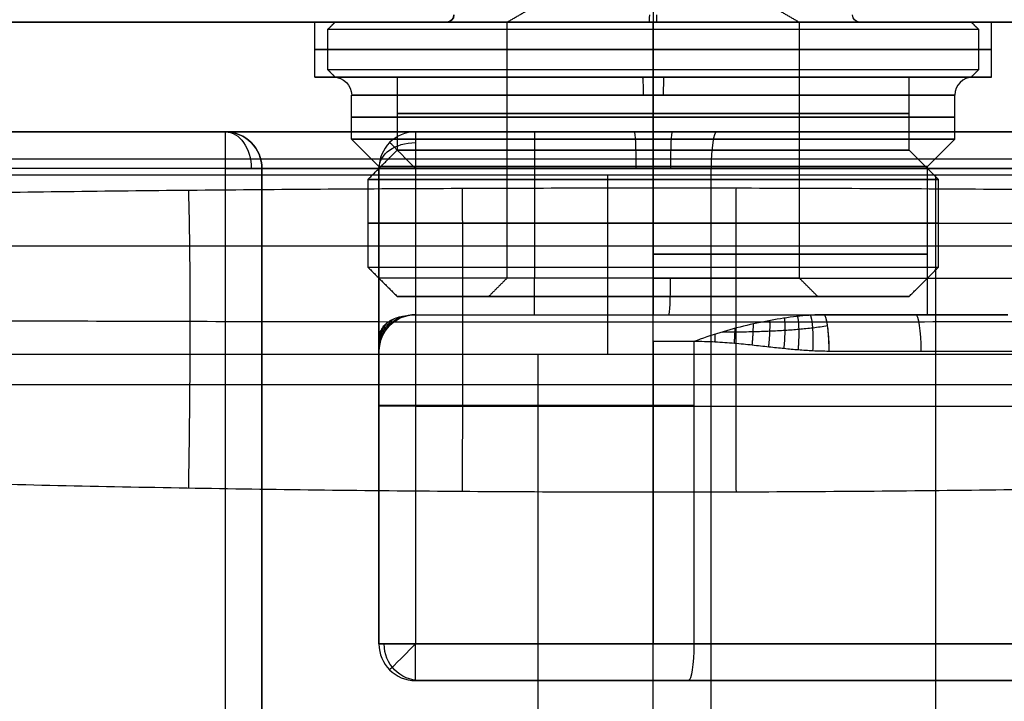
# Model space of a CAD drawing. Header units: centimetres. Extents: x -32 to 15, y -4 to 160.
# Tile 37 of 64: x -1.73 to 0.96, y 0.14 to 2.01. Entities that reach past the tile are written whole.
import ezdxf

# ---------------------------------------------------------------- set-up
doc = ezdxf.new("R2010")
doc.units = ezdxf.units.CM
doc.layers.add('Default', color=7, linetype='Continuous', true_color=0x000000)

# ---------------------------------------------------------------- blocks, each defined once
blk = doc.blocks.new('4255CRO')
at = {"layer": 'Default'}
for p, q in [((-100, 20, -0.375), (-9.242, 20, -0.375)), ((-9.25, 18.5), (-9.25, 20)), ((0, 20, 20), (0, 20, 9.25)), ((0, 20, -9.25), (0, 20, -20.75)), ((0, 15.469, -27.547), (0, 20, -20.75)), ((0, -20, 20), (0, 20, 20)), ((9.242, 20, -0.375), (100, 20, -0.375)), ((9.25, 18.5), (9.25, 20)), ((-9.25, 18.5), (-8.75, 18.5)), ((0, 18.5, -9.25), (0, 18.5, -8.75)), ((0, 18.5, 8.75), (0, 18.5, 9.25)), ((8.75, 18.5), (9.25, 18.5)), ((-8.25, 16.8), (-8.25, 18)), ((8.25, 16.8), (8.25, 18)), ((-33.5, 17, 0.15), (-11.7, 17, 0.15)), ((-7.5, 16.05), (-8.25, 16.8)), ((7.5, 16.05), (8.25, 16.8)), ((87.868, 16.25, -26.375), (-87.868, 16.25, -26.375)), ((-10.7, -16, 8), (-10.7, 16, 8)), ((-7.5, 16.05), (-7.5, 11.268)), ((-3.25, 16, 10.7), (-3.25, 13, 10.7)), ((0, -16, -10.7), (0, 16, -10.7)), ((7.5, 12), (7.5, 16.05)), ((-1.239, 10.924, -28.055), (-1.239, 15.827, -20.7)), ((7.734, -13.958, -20.7), (7.734, 15.827, -20.7)), ((-6.5, 14.5, 10.7), (0, 14.5, 10.7)), ((90.5, 13.878, -23.623), (-73.028, 13.878, -23.623)), ((1.6, 12, 7.327), (1.6, 12, 9.567)), ((7.252, 12, 1.913), (9.51, 12, 1.913)), ((0, 11.268, -7.5), (0, 3, -7.5)), ((-7.5, 3, 8), (-7.5, 11, 8)), ((-67.289, 10.092, -28.5), (61, 10.092, -28.5)), ((-3.145, -10.092, -28.5), (-3.145, 10.091, -28.5)), ((-7.5, 9.5, 16), (-7.5, 9.5)), ((-6.5, 9.5, 17), (63, 9.5, 17)), ((1.111, 9.5, -7.417), (63.148, 9.5, 1.872)), ((0, -7.148, -32), (0, 7.148, -32)), ((63.148, 3, 1.872), (1.111, 3, -7.417)), ((-6.5, 2, 4.565), (63, 2, 4.565))]:
    blk.add_line(p, q, dxfattribs=at)
at = {"layer": 'Default', "extrusion": (0, 1, 0)}
for centre, radius, start, end in [((0, 0, 20), 9.25, 270, 90), ((0, 0, 20), 9.25, 90, 270), ((0, 0, 19.25), 9.25, 270, 90), ((0, 0, 19.25), 9.25, 90, 270), ((0, 0, 18.5), 9.25, 270, 90), ((0, 0, 18.5), 9.25, 90, 270), ((0, 0, 17.4), 8.25, 270, 90), ((0, 0, 17.4), 8.25, 90, 270), ((0, 0, 17), 11.7, 261.4836, 0), ((0, 0, 16.8), 8.25, 270, 90), ((0, 0, 16.8), 8.25, 90, 270), ((11.7, 16, 16), 1, 90, 180), ((0, 0, 16.05), 7.5, 270, 90), ((6.5, 11.7, 16), 1, 270, 0), ((6.5, 16, 16), 1, 0, 90), ((0, 0, 16.05), 7.5, 90, 270), ((0, 0, 14.5), 10.7, 90, 180), ((0, 0, 13.659), 7.5, 90, 270), ((6.5, 11.7, 13), 1, 270, 0), ((0, 0, 13), 10.7, 90, 180), ((0, 0, 12), 7.5, 29.9264, 90), ((0, 0, 12), 9.7, 90, 180), ((0, 0, 12), 7.5, 90, 231.5571), ((0, 0, 12), 9.7, 90, 180), ((0, 0, 11.268), 7.5, 261.4836, 270), ((6.5, 16, 3), 1, 0, 90), ((0, 0, 3), 7.5, 261.4836, 0), ((0, 0, 2), 6.5, 261.4836, 0), ((0, 0, 2), 6.5, 261.4836, 0)]:
    blk.add_arc(centre, radius, start, end, dxfattribs=at)
at = {"layer": 'Default', "extrusion": (0, -1, 0)}
for centre, radius, start, end in [((0, 0, -18.5), 8.75, 90, 270), ((0, 0, -18.5), 8.75, 270, 90), ((0, 0, -18), 8.25, 90, 270), ((0, 0, -18), 8.25, 270, 90), ((0, 0, -17), 11.7, 180, 278.5164), ((0, 0, -17), 11.7, 360, 90), ((0, 0, -16), 10.7, 180, 278.5164), ((0, 0, -16), 10.7, 360, 90), ((-6.5, 11.7, -14.5), 1, 180, 270), ((0, 0, -9.525), 7.5, 180, 278.5164), ((-6.5, 16, -9.5), 1, 90, 180)]:
    blk.add_arc(centre, radius, start, end, dxfattribs=at)
at = {"layer": 'Default', "extrusion": (0.033283, 0, -0.999446)}
blk.add_arc((18, -8.75), 0.5, 0, 90, dxfattribs=at)
at = {"layer": 'Default', "extrusion": (-0.999446, 0, -0.033283)}
blk.add_arc((-18, 8.75), 0.5, 180, 270, dxfattribs=at)
at = {"layer": 'Default', "extrusion": (1, -1.1328e-08, -1.1328e-08)}
blk.add_arc((18, -8.75, 0), 0.5, 0, 90, dxfattribs=at)
at = {"layer": 'Default', "extrusion": (1, 1.1328e-08, -1.1328e-08)}
blk.add_arc((18, 8.75, 0), 0.5, 270, 0, dxfattribs=at)
at = {"layer": 'Default', "extrusion": (0.999446, 0, 0.033283)}
blk.add_arc((18, -8.75), 0.5, 0, 90, dxfattribs=at)
at = {"layer": 'Default', "extrusion": (-0.033283, 0, 0.999446)}
blk.add_arc((-18, 8.75), 0.5, 180, 270, dxfattribs=at)
at = {"layer": 'Default', "extrusion": (-1, 0, 0)}
for centre, radius, start, end in [((-16, 16, 11.7), 1, 90, 180), ((-16, 11.7, 6.5), 1, 180, 270), ((-16, 11.7, 3.25), 1, 180, 270), ((-16, 11.7), 1, 180, 270), ((-13, 9.7, 7.5), 2, 0, 90), ((-13, 9.7, 3.25), 1, 0, 90), ((-13, 9.7), 1, 0, 90), ((-3, 16, 6.5), 1, 0, 90)]:
    blk.add_arc(centre, radius, start, end, dxfattribs=at)
at = {"layer": 'Default'}
for centre, start, end in [((-11.7, 16), 0, 90), ((-11.7, 16, 16), 0, 90), ((-6.5, 16, 16), 90, 180), ((-6.5, 16, 11.7), 90, 180), ((-6.5, 16, 13.85), 90, 180), ((-6.5, 3, 16), 180, 270), ((-6.5, 3, 0), 180, 270), ((-6.5, 3, 8), 180, 270)]:
    blk.add_arc(centre, 1, start, end, dxfattribs=at)
at = {"layer": 'Default', "extrusion": (0.707107, 0, -0.707107)}
blk.add_arc((16, 3.041, -19.587), 1, 0, 90, dxfattribs=at)
at = {"layer": 'Default', "extrusion": (0, 0, -1)}
for centre, start, end in [((11.7, 16, -8), 90, 180), ((6.5, 11, -9.7), 0, 90), ((6.5, 11, -6.721), 0, 90)]:
    blk.add_arc(centre, 1, start, end, dxfattribs=at)
at = {"layer": 'Default', "extrusion": (1, 0, 0)}
for centre, start, end in [((16, 16, -6.5), 0, 90), ((13, 9.7, -6.5), 90, 180), ((10.092, -27.5, -3.145), 269.9858, 326.3099)]:
    blk.add_arc(centre, 1, start, end, dxfattribs=at)
at = {"layer": 'Default', "extrusion": (0.999022, 0, -0.044217)}
blk.add_arc((16, -11.7), 1, 360, 90, dxfattribs=at)
at = {"layer": 'Default', "extrusion": (-0.999022, 0, 0.044217)}
for centre, start, end in [((-16, 11.7), 180, 270), ((-13, 9.7), 360, 90)]:
    blk.add_arc(centre, 1, start, end, dxfattribs=at)
at = {"layer": 'Default', "extrusion": (0.988973, -8.55339e-13, 0.148093)}
blk.add_arc((16, -11.7), 1, 0, 90, dxfattribs=at)
at = {"layer": 'Default', "extrusion": (0, -0.707107, -0.707107)}
blk.add_arc((-6.5, -3.041, -19.587), 1, 180, 270, dxfattribs=at)
at = {"layer": 'Default', "extrusion": (-0.707107, -0.707107, 0)}
blk.add_arc((-15.91, 16, -6.718), 1, 90, 180, dxfattribs=at)
at = {"layer": 'Default', "extrusion": (-6.04007e-07, 1.13754e-06, 1)}
blk.add_arc((-6.5, 11, 3.742), 1, 90, 180, dxfattribs=at)
at = {"layer": 'Default', "extrusion": (0.988973, -2.81883e-13, 0.148093)}
blk.add_arc((11, -6.5, 3.742), 1, 270, 0, dxfattribs=at)
at = {"layer": 'Default', "extrusion": (0.988973, 0, 0.148093)}
blk.add_arc((11, -6.5, 6.288), 1, 270, 0, dxfattribs=at)
at = {"layer": 'Default', "extrusion": (0.193966, 0, -0.981008)}
blk.add_arc((3, -6.5), 1, 180, 270, dxfattribs=at)
at = {"layer": 'Default', "extrusion": (0.707107, -0.707107, 0)}
blk.add_arc((-2.475, 16, -6.718), 1, 90, 180, dxfattribs=at)
at = {"layer": 'Default', "extrusion": (-0.988973, -1.8327e-13, -0.148093)}
blk.add_arc((-3, -6.5), 1, 270, 0, dxfattribs=at)
at = {"layer": 'Default'}
for points, degree in [([(100, 20, 20), (0, 20, 20), (-100, 20, 20)], 2), ([(-98.573, 20, -20.75), (0, 20, -20.75), (98.573, 20, -20.75)], 2), ([(0, 20, -9.25), (0, 19.25, -9.25), (0, 18.5, -9.25)], 2), ([(0, 18.5, 9.25), (0, 19.25, 9.25), (0, 20, 9.25)], 2), ([(0, 18, 8.25), (0, 17.4, 8.25), (0, 16.8, 8.25)], 2), ([(0, 16.8, -8.25), (0, 17.4, -8.25), (0, 18, -8.25)], 2), ([(-11.7, 17, 16), (-22.6, 17, 16), (-33.5, 17, 16)], 2), ([(-33.5, 17, -15.7), (14.015, 17, -15.7), (61.53, 17, -15.7)], 2), ([(-11.7, 17, 16), (-11.7, 17, 8), (-11.7, 17)], 2), ([(0, 17, 11.7), (-3.25, 17, 11.7), (-6.5, 17, 11.7)], 2), ([(-6.5, 17, 11.7), (-6.5, 17, 13.85), (-6.5, 17, 16)], 2), ([(-6.5, 17, 16), (28.25, 17, 16), (63, 17, 16)], 2), ([(1.733, 17, -11.571), (32.366, 17, -6.984), (63, 17, -2.397)], 2), ([(0, 16.8, -8.25), (0, 16.425, -7.875), (0, 16.05, -7.5)], 2), ([(0, 16.05, 7.5), (0, 16.425, 7.875), (0, 16.8, 8.25)], 2), ([(-11.7, 16, 17), (-22.6, 16, 17), (-33.5, 16, 17)], 2), ([(61.53, 16, -16.7), (14.015, 16, -16.7), (-33.5, 16, -16.7)], 2), ([(-11.7, -16, 17), (-11.7, 0, 17), (-11.7, 16, 17)], 2), ([(-10.7, -16, 16), (-10.7, 0, 16), (-10.7, 16, 16)], 2), ([(-10.7, 16, 16), (-10.7, 16, 8), (-10.7, 16)], 2), ([(-10.7, 16), (-10.7, 0), (-10.7, -16)], 2), ([(-7.5, 16, 16), (-7.5, 9.5, 16), (-7.5, 3, 16)], 2), ([(-7.5, 16, 11.7), (-7.5, 16, 13.85), (-7.5, 16, 16)], 2), ([(-7.5, 13, 11.7), (-7.5, 14.5, 11.7), (-7.5, 16, 11.7)], 2), ([(63, 16, 17), (28.25, 16, 17), (-6.5, 16, 17)], 2), ([(-6.5, 16, 17), (-6.5, 9.5, 17), (-6.5, 3, 17)], 2), ([(-6.5, 16, 10.7), (-6.5, 14.5, 10.7), (-6.5, 13, 10.7)], 2), ([(-6.5, 16, 10.7), (-3.25, 16, 10.7), (0, 16, 10.7)], 2), ([(0, 11.268, -7.5), (0, 13.659, -7.5), (0, 16.05, -7.5)], 2), ([(0, 16.05, 7.5), (0, 14.025, 7.5), (0, 12, 7.5)], 2), ([(0, 16, 10.7), (0, 14.5, 10.7), (0, 13, 10.7)], 2), ([(1.585, 16, -10.582), (32.218, 16, -5.995), (62.852, 16, -1.408)], 2), ([(1.585, -16, -10.582), (1.585, 0, -10.582), (1.585, 16, -10.582)], 2), ([(-40.5, 15.827, -20.7), (7.734, 15.827, -20.7), (55.968, 15.827, -20.7)], 2), ([(-71.597, 13.547, -30.429), (-69.299, 13.671, -30.244), (-64.727, 13.904, -29.894), (-57.972, 14.215, -29.428), (-51.216, 14.491, -29.013), (-44.432, 14.735, -28.648), (-37.632, 14.944, -28.334), (-30.835, 15.118, -28.073), (-24.058, 15.257, -27.864), (-17.307, 15.362, -27.707), (-10.573, 15.432, -27.601), (-3.843, 15.469, -27.547), (2.9, 15.471, -27.543), (9.662, 15.439, -27.591), (16.433, 15.373, -27.69), (23.193, 15.273, -27.841), (29.918, 15.139, -28.042), (36.596, 14.972, -28.292), (43.262, 14.773, -28.591), (50.006, 14.537, -28.944), (56.913, 14.261, -29.359), (64.054, 13.938, -29.844), (69.048, 13.684, -30.224), (71.597, 13.547, -30.429)], 3), ([(0, 13, 10.7), (-3.25, 13, 10.7), (-6.5, 13, 10.7)], 2), ([(-7.5, 11.268), (-7.5, 11.325, 0.156), (-7.49, 11.433, 0.471), (-7.445, 11.576, 0.946), (-7.369, 11.698, 1.424), (-7.261, 11.8, 1.9), (-7.121, 11.882, 2.372), (-6.948, 11.945, 2.838), (-6.744, 11.988, 3.295), (-6.585, 12, 3.594), (-6.5, 12, 3.742)], 3), ([(-6.5, 12, 9.7), (-3.25, 12, 9.7), (0, 12, 9.7)], 2), ([(-6.5, 12, 3.742), (-6.5, 12, 6.721), (-6.5, 12, 9.7)], 2), ([(4.663, 12, -5.874), (4.454, 12, -6.04), (4.017, 11.971, -6.351), (3.301, 11.87, -6.751), (2.562, 11.718, -7.064), (1.817, 11.515, -7.289), (1.343, 11.354, -7.383), (1.111, 11.268, -7.417)], 3), ([(9.7, 12, -5.12), (7.182, 12, -5.497), (4.663, 12, -5.874)], 2), ([(-7.5, 11.268), (-7.5, 11.268, 0.12), (-7.5, 11.264, 0.371), (-7.5, 11.244, 0.78), (-7.5, 11.208, 1.236), (-7.5, 11.155, 1.746), (-7.5, 11.09, 2.322), (-7.5, 11.025, 2.978), (-7.5, 11, 3.477), (-7.5, 11, 3.742)], 3), ([(-7.5, 3, 0), (-7.5, 7.134, 0), (-7.5, 11.268)], 2), ([(1.111, 11.268, -7.417), (1.111, 7.134, -7.417), (1.111, 3, -7.417)], 2), ([(4.811, 11, -6.863), (4.656, 11, -6.886), (4.36, 11.009, -6.931), (3.969, 11.036, -6.989), (3.585, 11.072, -7.047), (3.166, 11.117, -7.11), (2.713, 11.168, -7.177), (2.226, 11.218, -7.25), (1.698, 11.257, -7.329), (1.312, 11.268, -7.387), (1.111, 11.268, -7.417)], 3), ([(1.111, 11.268, -7.417), (1.111, 11.268, -7.417), (1.111, 11.268, -7.417), (1.111, 11.268, -7.417)], 3), ([(-67.289, 10.924, -28.055), (-3.145, 10.924, -28.055), (61, 10.924, -28.055)], 2), ([(-7.5, 11, 3.742), (-7.5, 11, 6.721), (-7.5, 11, 9.7)], 2), ([(9.848, 11, -6.109), (7.33, 11, -6.486), (4.811, 11, -6.863)], 2), ([(-67.289, 10.091, -28.5), (-3.145, 10.091, -28.5), (61, 10.092, -28.5)], 2), ([(64.048, 9.919, -32), (61.5, 9.699, -32), (56.488, 9.292, -32), (49.268, 8.777, -32), (42.206, 8.341, -32), (35.218, 7.975, -32), (28.204, 7.674, -32), (21.133, 7.439, -32), (14.033, 7.27, -32), (6.928, 7.169, -32), (-0.159, 7.137, -32), (-7.225, 7.172, -32), (-14.287, 7.275, -32), (-21.361, 7.445, -32), (-28.462, 7.684, -32), (-35.59, 7.993, -32), (-42.727, 8.37, -32), (-49.852, 8.816, -32), (-56.936, 9.327, -32), (-61.676, 9.714, -32), (-64.048, 9.92, -32)], 3), ([(-7.5, 3, 16), (-7.5, 3, 8), (-7.5, 3, 0)], 2), ([(-6.5, 3, 17), (28.25, 3, 17), (63, 3, 17)], 2), ([(1.111, 3, -7.417), (32.129, 3, -2.772), (63.148, 3, 1.872)], 2), ([(-6.5, 2), (-6.5, 2, 8), (-6.5, 2, 16)], 2), ([(-6.5, 2, 16), (28.25, 2, 16), (63, 2, 16)], 2), ([(63, 2, 2.861), (31.981, 2, -1.783), (0.963, 2, -6.428)], 2)]:
    blk.add_open_spline(points, degree=degree, dxfattribs=at)
for points, weights in [([(-12.703, 7.257, -32), (-12.645, 10.605, -32), (-12.645, 13.554, -30.42), (-12.703, 15.408, -27.638)], [1.06119987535, 0.978436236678, 0.979616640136, 1.06474108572]), ([(-5.219, 7.167, -32), (-5.195, 10.572, -32), (-5.195, 13.572, -30.392), (-5.219, 15.458, -27.562)], [1.06107970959, 0.9784373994, 0.979657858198, 1.06474108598]), ([(2.274, 7.152, -32), (2.264, 10.567, -32), (2.264, 13.575, -30.388), (2.274, 15.467, -27.55)], [1.06105974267, 0.978437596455, 0.979664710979, 1.06474108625]), ([(-7.5, 11.03, 2.994), (-7.5, 11.452, 3.024), (-7.261, 11.813, 3.051), (-6.847, 11.965, 3.062)], [1.17157285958, 0.996680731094, 0.955495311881, 1.04801660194]), ([(-7.5, 11.09, 2.336), (-7.5, 11.4, 2.368), (-7.363, 11.69, 2.399), (-7.099, 11.886, 2.419)], [1.17157285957, 1.03742547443, 0.981942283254, 1.00512328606]), ([(3.579, 11.074, -7.048), (3.613, 11.418, -7.043), (3.619, 11.722, -6.875), (3.594, 11.909, -6.583)], [1.0742051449, 0.981677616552, 0.975680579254, 1.05621403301]), ([(3.97, 11.038, -6.989), (4.003, 11.45, -6.984), (3.996, 11.795, -6.755), (3.952, 11.956, -6.374)], [1.09848659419, 0.972336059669, 0.967374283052, 1.08360126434]), ([(4.369, 11.011, -6.929), (4.392, 11.5, -6.926), (4.365, 11.882, -6.62), (4.299, 11.987, -6.146)], [1.12930171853, 0.960444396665, 0.956972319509, 1.11888548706]), ([(4.811, 11, -6.863), (4.811, 11.586, -6.863), (4.75, 12, -6.453), (4.663, 12, -5.874)], [1.17153197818, 0.942809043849, 0.942822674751, 1.17157287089]), ([(-7.5, 11.153, 1.757), (-7.5, 11.378, 1.781), (-7.426, 11.598, 1.805), (-7.275, 11.782, 1.825)], [1.17157285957, 1.07110047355, 1.01475526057, 1.00253722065]), ([(-7.5, 11.205, 1.245), (-7.5, 11.361, 1.259), (-7.464, 11.516, 1.274), (-7.389, 11.661, 1.287)], [1.17157285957, 1.10021895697, 1.05112110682, 1.02427930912]), ([(2.219, 11.216, -7.251), (2.231, 11.358, -7.25), (2.239, 11.498, -7.218), (2.241, 11.628, -7.157)], [1.02665903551, 1.00327955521, 0.99527760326, 1.00265317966]), ([(2.708, 11.168, -7.178), (2.729, 11.378, -7.175), (2.741, 11.579, -7.108), (2.74, 11.751, -6.981)], [1.03806948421, 0.996958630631, 0.989144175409, 1.01462611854]), ([(3.16, 11.118, -7.11), (3.19, 11.396, -7.106), (3.202, 11.651, -6.992), (3.192, 11.843, -6.787)], [1.05401855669, 0.989822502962, 0.982844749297, 1.0330852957]), ([(-7.5, 11.241, 0.788), (-7.5, 11.339, 0.794), (-7.486, 11.437, 0.801), (-7.456, 11.533, 0.807)], [1.17157285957, 1.12608924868, 1.08964884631, 1.06225165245]), ([(-7.5, 11.262, 0.376), (-7.5, 11.308, 0.378), (-7.497, 11.354, 0.379), (-7.49, 11.401, 0.381)], [1.17157285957, 1.14963033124, 1.12979248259, 1.11205931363]), ([(1.689, 11.253, -7.331), (1.693, 11.326, -7.33), (1.695, 11.398, -7.322), (1.696, 11.469, -7.306)], [1.01973896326, 1.00943967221, 1.00317081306, 1.0009323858]), ([(-7.5, 11, 3.742), (-7.5, 11, 3.742), (-7.5, 11.001, 3.742), (-7.5, 11.001, 3.742)], [1.17157285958, 1.17144177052, 1.17131075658, 1.17117981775])]:
    blk.add_rational_spline(points, weights, degree=3, dxfattribs=at)
for points, knots in [([(-67.471, 12.234, -31.496), (-66.75, 12.226, -31.482), (-63.516, 12.189, -31.419), (-57.776, 12.127, -31.317), (-50.242, 12.052, -31.2), (-42.707, 11.986, -31.101), (-35.167, 11.929, -31.018), (-27.642, 11.882, -30.952), (-20.141, 11.845, -30.903), (-12.665, 11.82, -30.869), (-5.199, 11.807, -30.85), (2.274, 11.804, -30.847), (9.76, 11.814, -30.86), (17.252, 11.834, -30.888), (24.729, 11.866, -30.931), (32.173, 11.909, -30.99), (39.607, 11.961, -31.065), (47.099, 12.023, -31.157), (54.753, 12.096, -31.268), (61.562, 12.167, -31.383), (65.831, 12.215, -31.464), (67.471, 12.234, -31.496)], [5.507442, 5.507442, 5.507442, 5.507442, 7.682131, 15.261768, 22.814481, 30.384918, 37.957427, 45.512718, 53.033243, 60.523192, 68.001613, 75.487846, 82.997095, 90.516612, 98.022086, 105.489161, 112.917493, 120.39901, 128.047788, 135.977882, 140.924178, 140.924178, 140.924178, 140.924178]), ([(-7.207, 11.707, 3.742), (-7.207, 11.707, 3.512), (-7.207, 11.728, 3.071), (-7.207, 11.781, 2.513), (-7.207, 11.817, 2.187), (-7.207, 11.829, 2.076)], [0.0000001, 0.0000001, 0.0000001, 0.0000001, 0.1940911, 0.3679575, 0.4580611, 0.4580611, 0.4580611, 0.4580611]), ([(1.892, 11.529, -7.257), (2.007, 11.53, -7.238), (2.289, 11.533, -7.188), (2.723, 11.54, -7.104), (3.181, 11.555, -7.006), (3.599, 11.576, -6.907), (3.991, 11.605, -6.806), (4.379, 11.646, -6.696), (4.636, 11.684, -6.616), (4.768, 11.707, -6.574), (4.768, 11.707, -6.574)], [0.2118533, 0.2118533, 0.2118533, 0.2118533, 0.3049903, 0.4386699, 0.5617731, 0.6746923, 0.7790799, 0.8844154, 1, 1, 1, 1, 1])]:
    blk.add_open_spline(points, degree=3, knots=knots, dxfattribs=at)
blk = doc.blocks.new('1852')
at = {"layer": 'Default'}
for p, q in [((0, 8.3, 2.6), (0, 7.5, 3.986)), ((0, 8.3, -2.6), (0, 7.5, -3.986)), ((-8.7, 7.5), (-5.65, 7.5)), ((-3.986, 7.5), (-4, 7.5)), ((0, 0.5, 4), (0, 7.5, 4)), ((0, 7.5, 4), (0, 7.5, 3.986)), ((0, 7.5, -3.986), (0, 7.5, -4)), ((0, 0.5, -4), (0, 7.5, -4)), ((0, 7.5, 8.7), (0, 7.5, 5.65)), ((0, 7.5, -5.65), (0, 7.5, -8.7)), ((0, 7.5, -8.7), (0, 7.3, -8.9)), ((0, 7.5, 8.7), (0, 7.3, 8.9)), ((0, 6.2, -8.9), (0, 7.3, -8.9)), ((0, 6.2, 8.9), (0, 7.3, 8.9)), ((4, 7.5), (3.986, 7.5)), ((5.65, 7.5), (8.7, 7.5)), ((0, 6, -8.7), (0, 6.2, -8.9)), ((0, 6, 8.7), (0, 6.2, 8.9)), ((-8.7, 6), (-7, 6)), ((0, 4, 7), (0, 6, 7)), ((0, 4, -7), (0, 6, -7)), ((0, 6, 8.7), (0, 6, 7)), ((0, 6, -7), (0, 6, -8.7)), ((7, 6), (8.7, 6)), ((0, 4, -7), (0, 3.2, -7.8)), ((0, 4, 7), (0, 3.2, 7.8)), ((0, 0.8, 7.8), (0, 3.2, 7.8)), ((0, 0.8, -7.8), (0, 3.2, -7.8)), ((0, 0, 7), (0, 0.8, 7.8)), ((0, 0, -7), (0, 0.8, -7.8)), ((0, 0.5, 4), (0, 0, 4.5)), ((0, 0.5, -4), (0, 0, -4.5)), ((-7, 0), (-4.5, 0)), ((0, 0, 7), (0, 0, 4.5)), ((0, 0, -4.5), (0, 0, -7)), ((4.5, 0), (7, 0))]:
    blk.add_line(p, q, dxfattribs=at)
at = {"layer": 'Default', "extrusion": (0, 0, -1)}
for centre, start, end in [((5.65, 7.7), 180, 270), ((-5.65, 7.7), 270, 0)]:
    blk.add_arc(centre, 0.2, start, end, dxfattribs=at)
at = {"layer": 'Default', "extrusion": (-0.017673, 0, 0.999844)}
blk.add_arc((-7.7, -5.65), 0.2, 0, 90, dxfattribs=at)
at = {"layer": 'Default', "extrusion": (0.999844, 0, 0.017673)}
blk.add_arc((7.7, 5.65), 0.2, 180, 270, dxfattribs=at)
at = {"layer": 'Default', "extrusion": (-0.999844, 0, -0.017673)}
blk.add_arc((-7.7, -5.65), 0.2, 0, 90, dxfattribs=at)
at = {"layer": 'Default', "extrusion": (0.017673, 0, -0.999844)}
blk.add_arc((7.7, 5.65), 0.2, 180, 270, dxfattribs=at)
at = {"layer": 'Default', "extrusion": (0, 1, 0)}
for centre, radius, start, end in [((0, 0, 7.3), 8.9, 180, 0), ((0, 0, 7.5), 8.7, 180, 0), ((0, 0, 7.5), 8.7, 0, 180), ((0, 0, 7.5), 3.986, 360, 180), ((0, 0, 7.5), 3.986, 180, 360), ((0, 0, 6.75), 8.9, 180, 0), ((0, 0, 6.75), 8.9, 0, 180), ((0, 0, 6.2), 8.9, 180, 0), ((0, 0, 6), 8.7, 180, 0), ((0, 0, 6), 8.7, 0, 180), ((0, 0, 5), 7, 0, 180), ((0, 0, 5), 7, 180, 0), ((0, 0, 4), 7, 0, 180), ((0, 0, 4), 7, 180, 0), ((0, 0, 4), 4, 0, 180), ((0, 0, 4), 4, 180, 0), ((0, 0, 3.2), 7.8, 180, 0), ((0, 0, 3.2), 7.8, 0, 180), ((0, 0, 2), 7.8, 0, 180), ((0, 0, 2), 7.8, 180, 0), ((0, 0, 0.8), 7.8, 0, 180), ((0, 0, 0.5), 4, 180, 0), ((0, 0, 0), 7, 0, 180), ((0, 0, 0), 7, 180, 0)]:
    blk.add_arc(centre, radius, start, end, dxfattribs=at)
at = {"layer": 'Default', "extrusion": (0, -1, 0)}
for centre, radius, start, end in [((0, 0, -7.3), 8.9, 0, 180), ((0, 0, -7.5), 5.65, 180, 0), ((0, 0, -7.5), 5.65, 0, 180), ((0, 0, -7.5), 4, 0, 180), ((0, 0, -7.5), 4, 180, 0), ((0, 0, -6.2), 8.9, 0, 180), ((0, 0, -6), 7, 0, 180), ((0, 0, -6), 7, 180, 0), ((0, 0, -0.8), 7.8, 180, 0), ((0, 0, -0.5), 4, 0, 180), ((0, 0, 0), 4.5, 0, 180), ((0, 0, 0), 4.5, 180, 0)]:
    blk.add_arc(centre, radius, start, end, dxfattribs=at)
at = {"layer": 'Default'}
for points in [[(-2.6, 8.3), (-3.293, 7.9), (-3.986, 7.5)], [(3.986, 7.5), (3.293, 7.9), (2.6, 8.3)], [(-8.9, 7.3), (-8.8, 7.4), (-8.7, 7.5)], [(-8.9, 6.2), (-8.9, 6.75), (-8.9, 7.3)], [(-4, 7.5), (-4, 4), (-4, 0.5)], [(4, 0.5), (4, 4), (4, 7.5)], [(8.7, 7.5), (8.8, 7.4), (8.9, 7.3)], [(8.9, 7.3), (8.9, 6.75), (8.9, 6.2)], [(-8.7, 6), (-8.8, 6.1), (-8.9, 6.2)], [(8.9, 6.2), (8.8, 6.1), (8.7, 6)], [(-7, 6), (-7, 5), (-7, 4)], [(7, 4), (7, 5), (7, 6)], [(-7.8, 3.2), (-7.4, 3.6), (-7, 4)], [(7, 4), (7.4, 3.6), (7.8, 3.2)], [(-7.8, 3.2), (-7.8, 2), (-7.8, 0.8)], [(7.8, 0.8), (7.8, 2), (7.8, 3.2)], [(-7.8, 0.8), (-7.4, 0.4), (-7, 0)], [(7, 0), (7.4, 0.4), (7.8, 0.8)], [(-4, 0.5), (-4.25, 0.25), (-4.5, 0)], [(4.5, 0), (4.25, 0.25), (4, 0.5)]]:
    blk.add_open_spline(points, degree=2, dxfattribs=at)
blk = doc.blocks.new('1852MON_ASM')
at = {"layer": 'Default'}
blk.add_blockref('1852', (0, 0), dxfattribs=at)
blk = doc.blocks.new('A4255NQ_ASM')
at = {"layer": 'Default'}
for name, p in [('1852MON_ASM', (0, 12.5)), ('4255CRO', (0, 0))]:
    blk.add_blockref(name, p, dxfattribs=at)
blk = doc.blocks.new('F4265N_Q305_ASM')
at = {"layer": 'Default'}
blk.add_blockref('A4255NQ_ASM', (0, 0), dxfattribs=at)

msp = doc.modelspace()

# ---------------------------------------------------------------- block references
at = {"layer": 'Default', "xscale": 0.1, "yscale": 0.1, "zscale": 0.1}
msp.add_blockref('F4265N_Q305_ASM', (0, 0), dxfattribs=at)

doc.saveas('drawing.dxf')
